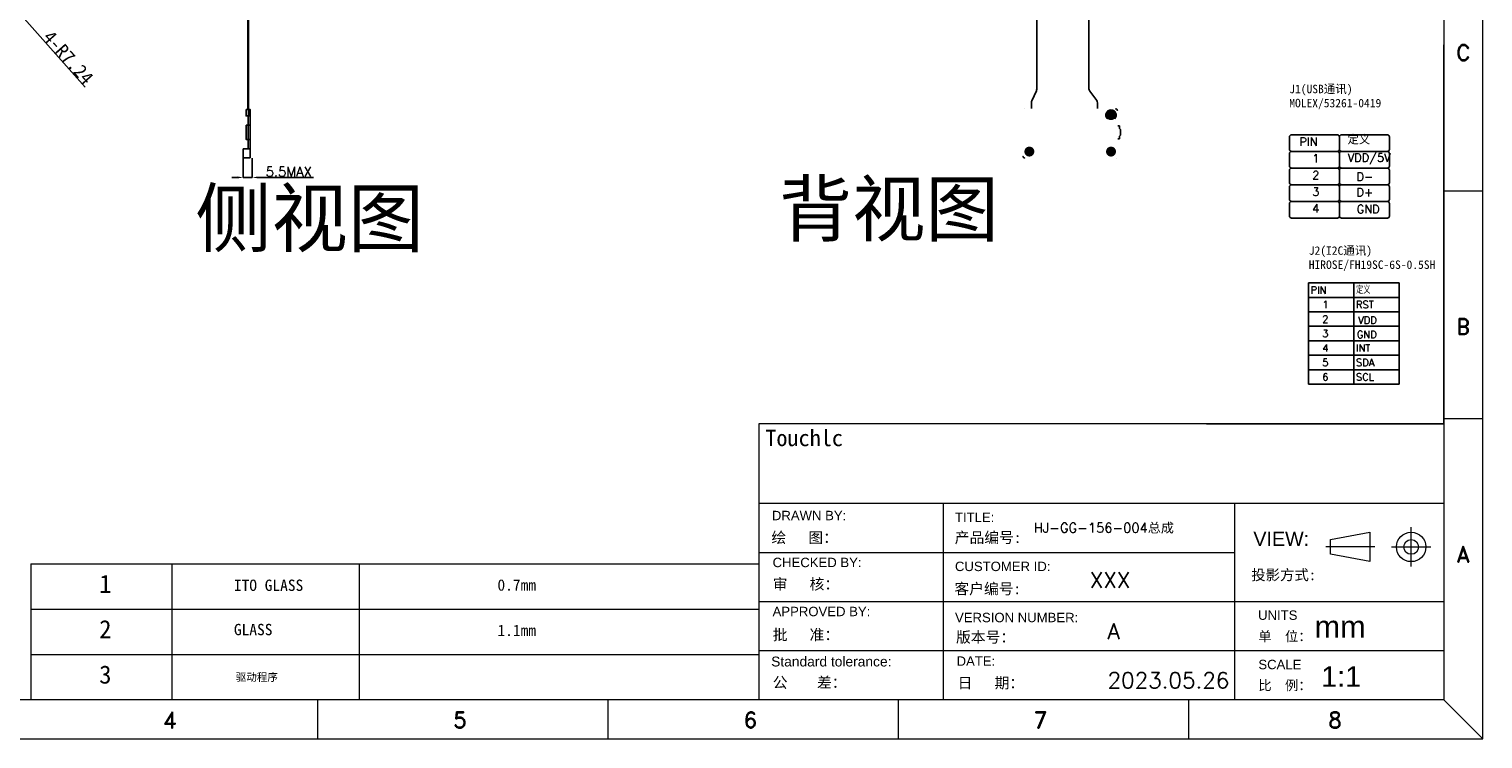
# Model space of a CAD drawing. Header units: millimetres. Extents: x 1213 to 2428, y 1034 to 1891.
# Tile 11 of 14: x 1669 to 2428, y 1034 to 1404. Entities that reach past the tile are written whole.
import ezdxf
from ezdxf.enums import TextEntityAlignment as Align

# ---------------------------------------------------------------- set-up
doc = ezdxf.new("R2010")
doc.units = ezdxf.units.MM
for name, color, linetype in [('BottomLayer', 5, 'Continuous'), ('BottomSolder', 6, 'Continuous'), ('MultiLayer', 9, 'Continuous'), ('PadHoleLayer', 156, 'Continuous'), ('TopLayer', 1, 'Continuous'), ('TopSolder', 216, 'Continuous')]:
    doc.layers.add(name, color=color, linetype=linetype)
doc.styles.get("Standard").update_dxf_attribs({"font": 'txt', "bigfont": 'gbcbig.shx'})
doc.styles.add('STYLE1', font='arial.ttf')
doc.styles.add('TXT', font='romand.shx', dxfattribs={"width": 0.8, "height": 1.2})
doc.styles.add('宋体', font='txt')
doc.dimstyles.new('ISO-25', dxfattribs={"dimtxt": 2.5, "dimasz": 2.5, "dimexe": 1.25, "dimexo": 0.625, "dimtad": 1, "dimtxsty": 'Standard', "dimcen": 2.5, "dimadec": 0, "dimazin": 0, "dimtfac": 1, "dimtmove": 0, "dimatfit": 3, "dimfxl": 1, "dimarcsym": 0})
doc.dimstyles.new('STANDARD$0', dxfattribs={"dimtxt": 5, "dimasz": 3, "dimexe": 0, "dimexo": 0, "dimgap": 0.5, "dimtad": 1, "dimzin": 9, "dimdsep": 46, "dimtxsty": 'Standard', "dimcen": 1.8, "dimclrd": 3, "dimclre": 3, "dimclrt": 3, "dimadec": 0, "dimazin": 0, "dimtfac": 1, "dimtmove": 0, "dimatfit": 1, "dimfxl": 1, "dimtolj": 1, "dimtzin": 0, "dimarcsym": 0})

# ---------------------------------------------------------------- blocks, each defined once
blk = doc.blocks.new('VIA_5_5_5_5_3_5_1')
at = {"layer": 'BottomLayer', "const_width": 0.0984}
blk.add_lwpolyline([(-0.054, 0, 1), (0.044, 0, 1)], format="xyb", close=True, dxfattribs=at)
at = {"layer": 'BottomSolder', "const_width": 0.102}
blk.add_lwpolyline([(-0.056, 0, 1), (0.046, 0, 1)], format="xyb", close=True, dxfattribs=at)
at = {"layer": 'MultiLayer', "const_width": 0.0984}
blk.add_lwpolyline([(-0.054, 0, 1), (0.044, 0, 1)], format="xyb", close=True, dxfattribs=at)
at = {"layer": 'PadHoleLayer', "const_width": 0.0689}
blk.add_lwpolyline([(-0.039, 0, 1), (0.03, 0, 1)], format="xyb", close=True, dxfattribs=at)
at = {"layer": 'TopLayer', "const_width": 0.0984}
blk.add_lwpolyline([(-0.054, 0, 1), (0.044, 0, 1)], format="xyb", close=True, dxfattribs=at)
at = {"layer": 'TopSolder', "const_width": 0.102}
blk.add_lwpolyline([(-0.056, 0, 1), (0.046, 0, 1)], format="xyb", close=True, dxfattribs=at)
blk = doc.blocks.new('VIA_5_5_5_5_3_5_2')
at = {"layer": 'BottomLayer', "const_width": 0.0984}
blk.add_lwpolyline([(-0.054, 0, 1), (0.044, 0, 1)], format="xyb", close=True, dxfattribs=at)
at = {"layer": 'BottomSolder', "const_width": 0.102}
blk.add_lwpolyline([(-0.056, 0, 1), (0.046, 0, 1)], format="xyb", close=True, dxfattribs=at)
at = {"layer": 'MultiLayer', "const_width": 0.0984}
blk.add_lwpolyline([(-0.054, 0, 1), (0.044, 0, 1)], format="xyb", close=True, dxfattribs=at)
at = {"layer": 'PadHoleLayer', "const_width": 0.0689}
blk.add_lwpolyline([(-0.039, 0, 1), (0.03, 0, 1)], format="xyb", close=True, dxfattribs=at)
at = {"layer": 'TopLayer', "const_width": 0.0984}
blk.add_lwpolyline([(-0.054, 0, 1), (0.044, 0, 1)], format="xyb", close=True, dxfattribs=at)
at = {"layer": 'TopSolder', "const_width": 0.102}
blk.add_lwpolyline([(-0.056, 0, 1), (0.046, 0, 1)], format="xyb", close=True, dxfattribs=at)
blk = doc.blocks.new('VIA_5_5_5_5_3_5_43')
at = {"layer": 'BottomLayer', "const_width": 0.0984}
blk.add_lwpolyline([(-0.054, 0, 1), (0.044, 0, 1)], format="xyb", close=True, dxfattribs=at)
at = {"layer": 'BottomSolder', "const_width": 0.102}
blk.add_lwpolyline([(-0.056, 0, 1), (0.046, 0, 1)], format="xyb", close=True, dxfattribs=at)
at = {"layer": 'MultiLayer', "const_width": 0.0984}
blk.add_lwpolyline([(-0.054, 0, 1), (0.044, 0, 1)], format="xyb", close=True, dxfattribs=at)
at = {"layer": 'PadHoleLayer', "const_width": 0.0689}
blk.add_lwpolyline([(-0.039, 0, 1), (0.03, 0, 1)], format="xyb", close=True, dxfattribs=at)
at = {"layer": 'TopLayer', "const_width": 0.0984}
blk.add_lwpolyline([(-0.054, 0, 1), (0.044, 0, 1)], format="xyb", close=True, dxfattribs=at)
at = {"layer": 'TopSolder', "const_width": 0.102}
blk.add_lwpolyline([(-0.056, 0, 1), (0.046, 0, 1)], format="xyb", close=True, dxfattribs=at)
blk = doc.blocks.new('*D44')
at = {"color": 3, "lineweight": -2, "transparency": 16777216}
for p, q in [((1385.61, 743.96), (1385.61, 733.66)), ((1390.36, 743.65), (1390.36, 733.66))]:
    blk.add_line(p, q, dxfattribs=at)
at = {"color": 3, "linetype": 'Continuous', "lineweight": -2, "transparency": 16777216}
for p, q in [((1382.61, 733.66), (1379.61, 733.66)), ((1385.61, 733.66), (1390.36, 733.66)), ((1393.36, 733.66), (1422.36, 733.66))]:
    blk.add_line(p, q, dxfattribs=at)
at = {"color": 3, "transparency": 16777216}
for points in [[(1382.61, 734.16), (1382.61, 733.16), (1385.61, 733.66)], [(1393.36, 734.16), (1393.36, 733.16), (1390.36, 733.66)]]:
    blk.add_solid(points, dxfattribs=at)
at = {"layer": 'Defpoints', "color": 0, "transparency": 16777216}
for p in [(1385.61, 743.96), (1390.36, 743.65), (1390.36, 733.66)]:
    blk.add_point(p, dxfattribs=at)
at = {"color": 3, "transparency": 16777216, "insert": (1409.36, 736.66), "char_height": 5, "attachment_point": 5}
blk.add_mtext('\\A1;5.5MAX', dxfattribs=at)
blk = doc.blocks.new('*D34')
at = {"color": 4, "lineweight": 0, "transparency": 16777216}
for p, q in [((1257.44, 829.11), (1257.44, 835.11)), ((1254.44, 832.11), (1260.44, 832.11))]:
    blk.add_line(p, q, dxfattribs=at)
at = {"lineweight": 0, "transparency": 16777216}
blk.add_line((1303.07, 780.83), (1264.25, 824.46), dxfattribs=at)
at = {"transparency": 16777216}
blk.add_solid([(1264.62, 824.79), (1263.87, 824.13), (1262.25, 826.7)], dxfattribs=at)
at = {"layer": 'Defpoints', "color": 0, "transparency": 16777216}
for p in [(1257.44, 832.11), (1262.25, 826.7)]:
    blk.add_point(p, dxfattribs=at)
at = {"transparency": 16777216, "insert": (1294.29, 796.27), "char_height": 7, "attachment_point": 5, "rotation": 311.66086, "style": '宋体'}
blk.add_mtext('\\A1;4-R7.24', dxfattribs=at)
blk = doc.blocks.new('2')
at = {"color": 0}
for p, q in [((1388.007, 838.902), (1388.007, 769.117)), ((1388.307, 838.902), (1388.307, 769.117)), ((1388.307, 771.117), (1388.407, 771.117)), ((1388.307, 771.117), (1388.307, 766.117)), ((1388.307, 766.117), (1388.607, 766.117)), ((1842.268, 760.597), (1843.15, 760.597)), ((1843.15, 759.197), (1843.15, 760.597)), ((1843.15, 759.197), (1843.65, 758.697)), ((1842.268, 753.797), (1843.15, 753.797)), ((1843.15, 755.197), (1843.65, 755.697)), ((1843.15, 753.797), (1843.15, 755.197)), ((1843.65, 755.697), (1843.65, 758.697)), ((1941.84, 678.663), (1965.52, 678.663)), ((1941.84, 678.663), (1941.84, 671.111)), ((1965.52, 678.663), (1989.201, 678.663)), ((1965.52, 678.663), (1965.52, 671.111)), ((1989.201, 678.663), (1989.201, 671.111)), ((1941.84, 671.111), (1965.52, 671.111)), ((1941.84, 671.111), (1941.84, 663.559)), ((1965.52, 671.111), (1989.201, 671.111)), ((1965.52, 671.111), (1965.52, 663.559)), ((1989.201, 671.111), (1989.201, 663.559)), ((1941.84, 663.559), (1965.52, 663.559)), ((1941.84, 663.559), (1941.84, 656.008)), ((1965.52, 663.559), (1989.201, 663.559)), ((1965.52, 663.559), (1965.52, 656.008)), ((1989.201, 663.559), (1989.201, 656.008)), ((1941.84, 656.008), (1965.52, 656.008)), ((1941.84, 656.008), (1941.84, 648.456)), ((1965.52, 656.008), (1989.201, 656.008)), ((1965.52, 656.008), (1965.52, 648.456)), ((1989.201, 656.008), (1989.201, 648.456)), ((1941.84, 648.456), (1965.52, 648.456)), ((1941.84, 648.456), (1941.84, 640.904)), ((1965.52, 648.456), (1989.201, 648.456)), ((1965.52, 648.456), (1965.52, 640.904)), ((1989.201, 648.456), (1989.201, 640.904)), ((1941.84, 640.904), (1965.52, 640.904)), ((1941.84, 640.904), (1941.84, 633.353)), ((1965.52, 640.904), (1989.201, 640.904)), ((1965.52, 640.904), (1965.52, 633.353)), ((1989.201, 640.904), (1989.201, 633.353)), ((1941.84, 633.353), (1965.52, 633.353)), ((1941.84, 633.353), (1941.84, 625.801)), ((1965.52, 633.353), (1989.201, 633.353)), ((1965.52, 633.353), (1965.52, 625.801)), ((1989.201, 633.353), (1989.201, 625.801)), ((1941.84, 625.801), (1989.201, 625.801))]:
    blk.add_line(p, q, dxfattribs=at)
at = {"color": 0, "lineweight": 0}
for p, q in [((2012.545, 605.098), (2012.545, 802.88)), ((1923.307, 605.098), (2012.545, 605.098)), ((1274.72, 532.144), (1654.849, 532.144)), ((1274.72, 532.144), (1274.72, 461.181)), ((1348.361, 532.144), (1348.361, 461.181)), ((1446.063, 532.144), (1446.063, 461.181)), ((1274.72, 508.489), (1654.849, 508.489)), ((1274.72, 484.835), (1654.849, 484.835))]:
    blk.add_line(p, q, dxfattribs=at)
at = {"color": 0, "linetype": 'ByBlock', "lineweight": 0}
for p, q in [((2012.545, 606.572), (2012.545, 747.507)), ((2012.545, 606.572), (2012.545, 747.507)), ((1654.849, 605.098), (1654.849, 461.181)), ((2012.545, 605.098), (1654.849, 605.098)), ((1888.629, 605.098), (2012.545, 605.098)), ((1888.629, 605.098), (2012.545, 605.098))]:
    blk.add_line(p, q, dxfattribs=at)
at = {"color": 0, "lineweight": 0}
for points in [[(818.015, 440.762), (2032.964, 440.762), (2032.964, 1298.343), (818.015, 1298.343)], [(838.434, 461.181), (838.434, 1277.925), (2012.545, 1277.925), (2012.545, 461.181)]]:
    blk.add_lwpolyline(points, close=True, dxfattribs=at)
at = {"color": 0}
for points, format in [([(1797.191, 769.649), (1797.191, 772.817, -0.1079148), (1797.373, 773.651), (1799.761, 778.857, 0.1079148), (1799.943, 779.691), (1799.943, 832.852, 0.4142136)], "xyb"), ([(1827.243, 832.852), (1827.243, 779.915, 0.1608574), (1827.636, 778.723), (1831.298, 773.785, -0.1608574), (1831.691, 772.594), (1831.691, 769.649)], "xyb"), ([(1836.343, 769.647, 0.01, 0.01, 0), (1841.268, 769.647, 0.01, 0.01, -0.4142136), (1842.268, 768.647, 0.01, 0.01, 0), (1842.268, 744.647, 0.01, 0.01, -0.4142136), (1841.268, 743.647, 0.01, 0.01, 0), (1836.343, 743.647, 0.01, 0.01, 0), (1793.611, 743.647, 0.01, 0.01, -0.4142136), (1792.611, 744.647, 0.01, 0.01, 0), (1792.611, 768.647, 0.01, 0.01, -0.4142136), (1793.611, 769.647, 0, 0, 0)], "xyseb")]:
    blk.add_lwpolyline(points, format=format, dxfattribs=at)
for points in [[(1387.057, 769.117), (1389.157, 769.117), (1389.157, 765.767), (1387.057, 765.767)], [(1842.057, 768.647), (1842.059, 768.647), (1842.057, 768.647), (1842.031, 768.851), (1841.952, 769.041), (1841.826, 769.205), (1841.663, 769.33), (1841.473, 769.409), (1841.268, 769.436), (1841.268, 769.438), (1841.268, 769.436), (1841.473, 769.409), (1841.663, 769.33), (1841.826, 769.205), (1841.952, 769.041), (1842.031, 768.851)], [(1387.107, 760.897), (1389.157, 760.897), (1389.157, 753.497), (1387.107, 753.497)], [(1388.257, 765.767), (1389.157, 765.767), (1389.157, 748.661), (1388.257, 748.661)], [(1385.607, 748.661), (1389.157, 748.661), (1389.157, 743.961), (1385.607, 743.961)], [(1793.611, 743.858), (1793.611, 743.856), (1793.611, 743.858), (1793.407, 743.885), (1793.217, 743.963), (1793.053, 744.089), (1792.928, 744.252), (1792.849, 744.443), (1792.822, 744.647), (1792.82, 744.647), (1792.822, 744.647), (1792.849, 744.443), (1792.928, 744.252), (1793.053, 744.089), (1793.217, 743.963), (1793.407, 743.885)]]:
    blk.add_lwpolyline(points, close=True, dxfattribs=at)
at = {"color": 0, "const_width": 0.01}
blk.add_lwpolyline([(1389.157, 769.647), (1390.357, 769.647), (1390.357, 743.647), (1389.157, 743.647)], close=True, dxfattribs=at)
at = {"color": 0}
for points, const_width in [([(1836.343, 769.649), (1793.611, 769.649)], 0.01), ([(1840.553, 764.361), (1838.763, 766.151)], 0.3)]:
    blk.add_lwpolyline(points, dxfattribs=dict(at, const_width=const_width))
blk.add_lwpolyline([(1840.91, 764.361), (1840.887, 764.48), (1840.954, 764.559), (1841.176, 764.921), (1841.339, 765.314), (1841.438, 765.727), (1841.471, 766.151), (1841.438, 766.575), (1841.339, 766.988), (1841.176, 767.38), (1840.954, 767.743), (1840.678, 768.066), (1840.355, 768.342), (1839.993, 768.564), (1839.6, 768.727), (1839.187, 768.826), (1838.763, 768.859), (1838.339, 768.826), (1837.926, 768.727), (1837.534, 768.564), (1837.171, 768.342), (1836.848, 768.066), (1836.572, 767.743), (1836.35, 767.38), (1836.187, 766.988), (1836.088, 766.575), (1836.055, 766.151), (1836.088, 765.727), (1836.187, 765.314), (1836.35, 764.921), (1836.572, 764.559), (1836.848, 764.236), (1836.572, 764.559), (1836.35, 764.921), (1836.187, 765.314), (1836.088, 765.727), (1836.055, 766.151), (1836.088, 766.575), (1836.187, 766.988), (1836.35, 767.38), (1836.572, 767.743), (1836.848, 768.066), (1837.171, 768.342), (1837.534, 768.564), (1837.926, 768.727), (1838.339, 768.826), (1838.763, 768.859), (1839.187, 768.826), (1839.6, 768.727), (1839.993, 768.564), (1840.355, 768.342), (1840.678, 768.066), (1840.954, 767.743), (1841.176, 767.38), (1841.339, 766.988), (1841.438, 766.575), (1841.471, 766.151), (1841.438, 765.727), (1841.339, 765.314), (1841.176, 764.921), (1840.954, 764.559), (1840.678, 764.236)], dxfattribs=at)
for points, const_width in [([(1836.346, 769.647, -1), (1836.341, 769.647, -1)], 0.005), ([(1836.346, 769.647, -1), (1836.341, 769.647, -1)], 0.005), ([(1841.271, 769.647, -1), (1841.266, 769.647, -1)], 0.005), ([(1841.271, 769.647, -1), (1841.266, 769.647, -1)], 0.005), ([(1842.271, 768.647, -1), (1842.266, 768.647, -1)], 0.005), ([(1842.271, 768.647, -1), (1842.266, 768.647, -1)], 0.005), ([(1838.838, 766.151, -1), (1838.688, 766.151, -1)], 0.15), ([(1840.628, 764.361, -1), (1840.478, 764.361, -1)], 0.15), ([(1840.628, 764.361, -1), (1840.478, 764.361, -1)], 0.15), ([(1792.614, 744.647, -1), (1792.609, 744.647, -1)], 0.005), ([(1792.614, 744.647, -1), (1792.609, 744.647, -1)], 0.005), ([(1792.614, 744.647, 1), (1792.609, 744.647, 1)], 0.005), ([(1792.614, 744.647, 1), (1792.609, 744.647, 1)], 0.005), ([(1842.271, 744.647, -1), (1842.266, 744.647, -1)], 0.005), ([(1842.271, 744.647, -1), (1842.266, 744.647, -1)], 0.005), ([(1793.614, 743.647, -1), (1793.609, 743.647, -1)], 0.005), ([(1793.614, 743.647, -1), (1793.609, 743.647, -1)], 0.005), ([(1793.614, 743.647, 1), (1793.609, 743.647, 1)], 0.005), ([(1793.614, 743.647, 1), (1793.609, 743.647, 1)], 0.005), ([(1836.346, 743.647, -1), (1836.341, 743.647, -1)], 0.005), ([(1836.346, 743.647, -1), (1836.341, 743.647, -1)], 0.005), ([(1841.271, 743.647, -1), (1841.266, 743.647, -1)], 0.005), ([(1841.271, 743.647, -1), (1841.266, 743.647, -1)], 0.005)]:
    blk.add_lwpolyline(points, format="xyb", close=True, dxfattribs=dict(at, const_width=const_width))
for points in [[(1933.049, 755.919), (1956.973, 755.919, -0.4142136), (1958.06, 754.831), (1958.06, 748.307, -0.4142136), (1956.973, 747.219), (1933.049, 747.219, -0.4142136), (1931.961, 748.307), (1931.961, 754.831, -0.4142136)], [(1959.147, 755.919), (1983.071, 755.919, -0.4142136), (1984.158, 754.831), (1984.158, 748.307, -0.4142136), (1983.071, 747.219), (1959.147, 747.219, -0.4142136), (1958.06, 748.307), (1958.06, 754.831, -0.4142136)], [(1933.049, 747.219), (1956.973, 747.219, -0.4142136), (1958.06, 746.132), (1958.06, 739.607, -0.4142136), (1956.973, 738.52), (1933.049, 738.52, -0.4142136), (1931.961, 739.607), (1931.961, 746.132, -0.4142136)], [(1959.147, 747.219), (1983.071, 747.219, -0.4142136), (1984.158, 746.132), (1984.158, 739.607, -0.4142136), (1983.071, 738.52), (1959.147, 738.52, -0.4142136), (1958.06, 739.607), (1958.06, 746.132, -0.4142136)], [(1933.049, 738.52), (1956.973, 738.52, -0.4142136), (1958.06, 737.432), (1958.06, 730.908, -0.4142136), (1956.973, 729.82), (1933.049, 729.82, -0.4142136), (1931.961, 730.908), (1931.961, 737.432, -0.4142136)], [(1959.147, 738.52), (1983.071, 738.52, -0.4142136), (1984.158, 737.432), (1984.158, 730.908, -0.4142136), (1983.071, 729.82), (1959.147, 729.82, -0.4142136), (1958.06, 730.908), (1958.06, 737.432, -0.4142136)], [(1933.049, 729.82), (1956.973, 729.82, -0.4142136), (1958.06, 728.733), (1958.06, 722.208, -0.4142136), (1956.973, 721.121), (1933.049, 721.121, -0.4142136), (1931.961, 722.208), (1931.961, 728.733, -0.4142136)], [(1959.147, 729.82), (1983.071, 729.82, -0.4142136), (1984.158, 728.733), (1984.158, 722.208, -0.4142136), (1983.071, 721.121), (1959.147, 721.121, -0.4142136), (1958.06, 722.208), (1958.06, 728.733, -0.4142136)], [(1933.049, 721.121), (1956.973, 721.121, -0.4142136), (1958.06, 720.033), (1958.06, 713.509, -0.4142136), (1956.973, 712.421), (1933.049, 712.421, -0.4142136), (1931.961, 713.509), (1931.961, 720.033, -0.4142136)], [(1959.147, 721.121), (1983.071, 721.121, -0.4142136), (1984.158, 720.033), (1984.158, 713.509, -0.4142136), (1983.071, 712.421), (1959.147, 712.421, -0.4142136), (1958.06, 713.509), (1958.06, 720.033, -0.4142136)]]:
    blk.add_lwpolyline(points, format="xyb", close=True, dxfattribs=at)
at = {"color": 0, "lineweight": 0}
for points in [[(2012.545, 726.622), (2032.964, 726.622)], [(2012.545, 666.166), (2012.545, 581.111)], [(2012.545, 607.924), (2032.964, 607.924)], [(2012.545, 563.522), (1817.458, 563.522), (1654.849, 563.522)], [(1751.154, 563.522), (1751.154, 461.181)], [(1654.849, 537.936), (1817.458, 537.936), (1903.153, 537.936)], [(2012.545, 532.251), (2012.545, 478.948), (2012.545, 461.181), (2032.964, 440.762)], [(2012.545, 486.766), (1817.458, 486.766), (1654.849, 486.766)], [(1424.448, 461.181), (1424.448, 440.762)], [(1576.056, 461.181), (1576.056, 440.762)], [(1727.664, 461.181), (1727.664, 440.762)], [(1879.272, 461.181), (1879.272, 440.762)]]:
    blk.add_lwpolyline(points, dxfattribs=at)
at = {"color": 0, "linetype": 'ByBlock', "lineweight": 0}
blk.add_lwpolyline([(1904.294, 605.098), (2012.545, 605.098), (1902.289, 605.098)], dxfattribs=at)
blk.add_lwpolyline([(1904.294, 605.098), (2012.545, 605.098), (1902.289, 605.098)], dxfattribs=at)
at = {"color": 0, "lineweight": 0, "ltscale": 0.5}
for points in [[(1903.153, 563.522), (1903.153, 486.766), (1903.153, 461.181)], [(1995.492, 530.663), (1995.492, 551.131)], [(1976.479, 540.897), (1950.894, 540.897)], [(1985.258, 540.897), (2005.726, 540.897)], [(1654.849, 512.351), (1817.458, 512.351), (1935.157, 512.351), (2012.545, 512.351)]]:
    blk.add_lwpolyline(points, dxfattribs=at)
blk.add_lwpolyline([(1973.921, 548.573), (1973.921, 533.221), (1953.452, 537.059), (1953.452, 544.735)], close=True, dxfattribs=at)
for radius in [7.676, 3.838]:
    blk.add_circle((1995.492, 540.897), radius, dxfattribs=at)
at = {"color": 0, "xscale": -25.39999999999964, "yscale": 25.40000000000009, "zscale": 25.40000000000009}
for name, p in [('VIA_5_5_5_5_3_5_2', (1838.641, 766.147)), ('VIA_5_5_5_5_3_5_43', (1795.995, 747.147)), ('VIA_5_5_5_5_3_5_1', (1838.641, 747.147))]:
    blk.add_blockref(name, p, dxfattribs=at)
at = {"color": 0, "lineweight": 0, "style": 'TXT'}
for s, p in [('C', (2022.674, 798.754)), ('B', (2022.674, 655.824)), ('A', (2022.674, 537.126)), ('4', (1347.236, 450.616)), ('5', (1498.844, 450.616)), ('6', (1650.452, 450.616)), ('7', (1802.06, 450.616)), ('8', (1955.752, 450.616))]:
    blk.add_text(s, height=8.355, dxfattribs=at).set_placement(p, align=Align.MIDDLE_CENTER)
at = {"color": 0, "lineweight": 0, "ltscale": 0.5, "style": 'STYLE1'}
for s, height, p in [('DRAWN BY:', 4.9068, (1661.673, 557.282)), ('VIEW:', 7.3602, (1913.089, 545.131))]:
    blk.add_text(s, height=height, dxfattribs=at).set_placement(p, align=Align.MIDDLE_LEFT)
at = {"color": 0, "lineweight": 0, "style": 'STYLE1'}
for s, height, p in [('TITLE:', 4.9068, (1757.262, 556.336)), ('CHECKED BY:', 4.90677, (1662.032, 532.806)), ('CUSTOMER ID:', 4.90677, (1757.262, 530.751)), ('APPROVED BY:', 4.90677, (1662.032, 507.22))]:
    blk.add_text(s, height=height, dxfattribs=at).set_placement(p, align=Align.MIDDLE_LEFT)
for s, height, p in [('VERSION NUMBER:', 4.90677, (1757.293, 501.632)), ('DATE:', 4.9068, (1758.115, 478.874))]:
    blk.add_text(s, height=height, dxfattribs=at).set_placement(p)
at = {"color": 0, "lineweight": 0, "ltscale": 0.5, "style": 'STYLE1'}
for s, height, p in [('UNITS', 4.9068, (1915.543, 502.863)), ('mm', 11.4818, (1945.022, 493.56)), ('SCALE', 4.9068, (1915.696, 477.105))]:
    blk.add_text(s, height=height, dxfattribs=at).set_placement(p)
at = {"color": 0, "char_height": 4.41505, "attachment_point": 1, "style": '宋体'}
for s, insert, width in [('                    J1(USB{\\fSimSun|b0|i0|c134|p54;通讯})\\P{\\C1;MOLEX/53261-0419}', (1931.833, 782.014), 76.15107), ('J2(I2C{\\fSimSun|b0|i0|c134|p54;通讯})\\P{\\C1;HIROSE/FH19SC-6S-0.5SH}', (1942.024, 697.717), 49.64765)]:
    blk.add_mtext(s, dxfattribs=dict(at, insert=insert, width=width))
at = {"color": 0}
for s, insert, char_height, width, attachment_point in [('PIN', (1937.099, 754.422), 4.3498, 20.43799, 1), ('{\\fSimSun|b0|i0|c134|p2;定义}', (1962.259, 755.696), 4.34975, 20.43799, 1), ('1', (1943.845, 745.737), 4.35, 8.2613, 1), ('VDD/5V', (1962.331, 740.393), 4.3498, 12.66578, 7), ('2', (1943.845, 737.038), 4.35, 9.86741, 1), ('D-', (1966.923, 731.869), 4.3498, 10.78363, 7), ('D+', (1966.923, 723.776), 4.3498, 13.2594, 7), ('3', (1943.845, 728.338), 4.35, 8.44797, 1), ('4', (1943.845, 719.639), 4.35, 9.18278, 1), ('GND ', (1967.124, 714.964), 4.3498, 14.03764, 7), ('PIN', (1943.024, 674.887), 3.7758, 21.31244, 4), ('定义', (1966.705, 674.887), 3.7758, 21.31244, 4), ('1', (1949.102, 667.335), 3.776, 21.31244, 4), ('RST', (1966.705, 667.335), 3.7758, 21.31244, 4), ('2', (1949.102, 659.783), 3.776, 21.31244, 4), ('VDD', (1967.813, 659.224), 3.7758, 47.33675, 4), ('3', (1949.102, 652.232), 3.776, 21.31244, 4), ('GND', (1967.131, 651.743), 3.7758, 40.0909, 4), ('4', (1949.102, 644.68), 3.776, 21.31244, 4), ('INT', (1966.705, 644.68), 3.7758, 21.31244, 4), ('5', (1949.102, 637.128), 3.776, 21.31244, 4), ('SDA', (1966.705, 637.128), 3.7758, 21.31244, 4), ('6', (1949.102, 629.577), 3.776, 21.31244, 4), ('SCL', (1966.705, 629.577), 3.7758, 21.31244, 4)]:
    blk.add_mtext(s, dxfattribs=dict(at, insert=insert, char_height=char_height, width=width, attachment_point=attachment_point))
at = {"color": 0, "lineweight": 0, "attachment_point": 1}
for s, insert, char_height, width, style in [('侧视图', (1360.563, 727.045), 29.1991, 123.48769, '宋体'), ('背视图', (1665.373, 731.325), 28.0311, 118.54818, '宋体'), ('{\\fSimSun|b0|i0|c134|p54;产品编号:}', (1757.17, 548.63), 5.65632, 135.05611, 'STYLE1'), ('{\\fSimSun|b0|i0|c134|p54;客户编号:}', (1756.997, 521.912), 5.65632, 135.05611, 'STYLE1'), ('{\\fSimSun|b0|i0|c134|p54;版本号：}', (1757.825, 496.668), 5.65632, 135.05628, 'STYLE1'), ('{\\fSimSun|b0|i0|c134|p54;日   期：}', (1758.68, 472.786), 5.65632, 135.05628, 'STYLE1')]:
    blk.add_mtext(s, dxfattribs=dict(at, insert=insert, char_height=char_height, width=width, style=style))
for s, insert, char_height, width in [('{\\fFangSong|b0|i0|c134|p49;Touchlc}', (1658.234, 601.993), 8.51558, 47.12406), ('HJ-GG-156-004{\\fSimSun|b0|i0|c134|p2;总成}', (1798.385, 553.395), 5, 113.947), ('{\\fFangSong|b0|i0|c134|p49;1}', (1310.397, 526.385), 9.46176, 33.45873), ('{\\fFangSong|b0|i0|c134|p49;ITO GLASS}', (1380.741, 523.853), 5.9136, 78.57969), ('{\\fFangSong|b0|i0|c134|p49;0.7mm  }', (1518.363, 523.992), 5.9136, 78.57969), ('XXX', (1827.697, 527.773), 8.2431, 63.60097), ('{\\fFangSong|b0|i0|c134|p49;2}', (1310.397, 502.73), 9.46176, 33.45873), ('{\\fFangSong|b0|i0|c134|p49;GLASS}', (1380.741, 500.759), 5.9136, 78.57969), ('{\\fFangSong|b0|i0|c134|p49;1.1mm}', (1518.363, 500.337), 5.9136, 78.57969), ('A', (1836.972, 501.037), 8.243, 8.8595), ('{\\fFangSong|b0|i0|c134|p49;3}', (1310.397, 479.076), 9.46176, 33.45873), ('{\\fArial|b0|i0|c0|p34;Standard tolerance: }', (1661.288, 483.694), 5.15209, 93.60436), ('{\\fFangSong|b0|i0|c134|p49;驱动程序}', (1381.716, 474.98), 4.032, 53.57706), ('2023.05.26', (1836.972, 475.451), 8.2431, 8.8595)]:
    blk.add_mtext(s, dxfattribs=dict(at, insert=insert, char_height=char_height, width=width))
at = {"color": 0, "lineweight": 0, "ltscale": 0.5, "attachment_point": 1, "style": 'STYLE1'}
for s, insert, char_height, width in [('{\\fSimSun|b0|i0|c134|p54;绘   图：}', (1661.453, 548.63), 5.65632, 135.05611), ('{\\fSimSun|b0|i0|c134|p54;审   核：}', (1662.099, 524.33), 5.65632, 135.05611), ('{\\fNSimSun|b0|i0|c134|p49;投影方式:}', (1911.984, 529.073), 5.51129, 131.59329), ('{\\fSimSun|b0|i0|c134|p54;批   准：}', (1662.099, 497.906), 5.65632, 135.05611), ('{\\fNSimSun|b0|i0|c134|p49;单  位：}', (1915.68, 496.847), 5.10304, 121.84564), ('{\\fArial|b0|i0|c0|p32;1}:{\\fArial|b0|i0|c0|p32;1}', (1948.535, 478.651), 10.71601, 19.36359), ('{\\fSimSun|b0|i0|c134|p54;公    差：  }', (1662.099, 473.009), 5.65632, 135.05595), ('{\\fNSimSun|b0|i0|c134|p49;比  例：}', (1915.68, 471.261), 5.10304, 121.84564)]:
    blk.add_mtext(s, dxfattribs=dict(at, insert=insert, char_height=char_height, width=width))
at = {"color": 0}
dim = blk.add_radius_dim(center=(1257.441, 832.109), mpoint=(1262.254, 826.7), text='4-<>', dimstyle='ISO-25', override={"dimtxt": 7, "dimasz": 3, "dimexe": 0.8, "dimexo": 0.8, "dimgap": 0.2, "dimzin": 1, "dimdsep": 46, "dimtxsty": '宋体', "dimcen": 3, "dimclrd": 256, "dimclre": 4, "dimclrt": 256, "dimtofl": 0, "dimfxl": 0.8, "dimtolj": 1, "dimlwd": 0, "dimlwe": 0}, dxfattribs=at)
dim.commit()
dim.dimension.update_dxf_attribs({"geometry": '*D34', "text_midpoint": (1291.521, 793.806), "dimtype": 132})
dim = blk.add_linear_dim(base=(1390.357, 733.663), p1=(1385.607, 743.961), p2=(1390.357, 743.647), text='5.5MAX', dimstyle='STANDARD$0', override={"dimfxl": 0.3}, dxfattribs=at)
dim.commit()
dim.dimension.update_dxf_attribs({"geometry": '*D44', "text_midpoint": (1409.357, 736.663)})

msp = doc.modelspace()

# ---------------------------------------------------------------- block references
msp.add_blockref('2', (395.41, 592.76))

doc.saveas('drawing.dxf')
